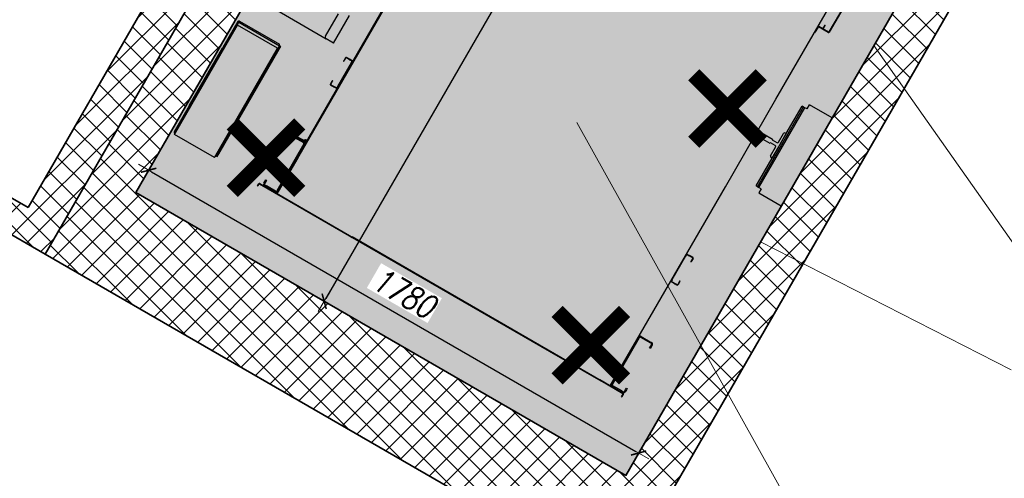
# Model space of a CAD drawing. Header units: millimetres. Extents: x 558 to 24471, y -5755 to 5551.
# Tile 5 of 30: x 23162 to 23472, y 4612 to 4757. Entities that reach past the tile are written whole.
import ezdxf

# ---------------------------------------------------------------- set-up
doc = ezdxf.new("R2010")
doc.units = ezdxf.units.MM
doc.layers.add('K_Dzwig', color=10, linetype='Continuous')
for name, color, linetype, lineweight in [('K_Grube', 4, 'Continuous', 35), ('K_Kreskowanie', 8, 'Continuous', 5), ('K_Opis_zmienny', 2, 'Continuous', 13), ('K_Wyburzenia', 8, 'Continuous', 5), ('K_Wymiarowanie', 84, 'Continuous', 13)]:
    doc.layers.add(name, color=color, linetype=linetype, lineweight=lineweight)
doc.styles.add('Zwykły 50', font='romans.shx', dxfattribs={"width": 0.8, "oblique": 10, "height": 7.5})
doc.dimstyles.new('Skala_50', dxfattribs={"dimtxt": 7.5, "dimasz": 1, "dimexe": 1.25, "dimexo": 0.625, "dimgap": 3, "dimtad": 1, "dimdec": 1, "dimlfac": 10, "dimrnd": 0.5, "dimdsep": 46, "dimtxsty": 'Zwykły 50', "dimblk": 'Wymiar', "dimcen": 2.5, "dimse1": 1, "dimse2": 1, "dimazin": 0, "dimtfac": 1, "dimtdec": 1, "dimtix": 1, "dimtmove": 0, "dimatfit": 3, "dimfxl": 1, "dimtfill": 1, "dimarcsym": 0})

# ---------------------------------------------------------------- blocks, each defined once
blk = doc.blocks.new('kabina')
at = {"layer": 'K_Dzwig'}
for p, q in [((17788.31, -7356.88), (17788.31, -7159.85)), ((17909.31, -7252.7), (17909.31, -7172.01)), ((17913.19, -7206.87), (17913.19, -7225.99)), ((17913.31, -7206.87), (17913.31, -7225.99)), ((17909.31, -7226.35), (17909.43, -7226.35)), ((17909.43, -7226.35), (17909.43, -7228.11)), ((17909.55, -7226.23), (17909.55, -7226.11)), ((17913.07, -7226.11), (17909.55, -7226.11)), ((17913.07, -7226.23), (17909.55, -7226.23)), ((17910.99, -7224.73), (17910.99, -7224.83)), ((17910.99, -7224.73), (17911.11, -7224.73)), ((17910.99, -7224.83), (17911.11, -7224.83)), ((17910.99, -7224.83), (17910.99, -7225.99)), ((17911.11, -7225.99), (17910.99, -7225.99)), ((17911.11, -7224.83), (17911.11, -7224.73)), ((17911.11, -7225.99), (17911.11, -7224.83)), ((17913.07, -7226.11), (17913.07, -7226.23)), ((17913.31, -7225.99), (17913.19, -7225.99)), ((17909.43, -7228.11), (17909.31, -7228.11)), ((17909.31, -7228.41), (17909.43, -7228.41)), ((17909.43, -7228.41), (17909.43, -7228.11)), ((17927.57, -7248.91), (17919.36, -7248.91)), ((17919.36, -7250.41), (17919.36, -7248.91)), ((17917.56, -7260.41), (17917.56, -7250.41)), ((17918.06, -7250.41), (17917.56, -7250.41)), ((17918.06, -7279.41), (17918.06, -7250.41)), ((17918.06, -7250.41), (17918.56, -7250.41)), ((17918.56, -7279.41), (17918.56, -7250.41)), ((17919.36, -7250.41), (17918.56, -7250.41)), ((17788.01, -7254.61), (17788.01, -7356.88)), ((17909.31, -7284.47), (17909.31, -7252.7)), ((17916.76, -7263.96), (17916.76, -7260.81)), ((17917.16, -7260.41), (17917.53, -7260.41)), ((17917.53, -7260.41), (17917.53, -7260.38)), ((17917.56, -7260.38), (17917.53, -7260.38)), ((17917.53, -7264.53), (17917.53, -7260.41)), ((17917.53, -7260.41), (17917.56, -7260.41)), ((17917.56, -7260.41), (17917.56, -7269.31)), ((17911.36, -7264.06), (17914.7, -7264.06)), ((17911.36, -7264.53), (17911.36, -7264.06)), ((17911.36, -7265.17), (17911.36, -7264.53)), ((17914.7, -7264.06), (17914.7, -7264.36)), ((17914.7, -7264.36), (17916.36, -7264.36)), ((17917.53, -7265.17), (17917.53, -7264.53)), ((17911.36, -7265.66), (17911.36, -7265.17)), ((17914.7, -7265.66), (17911.36, -7265.66)), ((17914.7, -7265.36), (17914.7, -7265.66)), ((17916.36, -7265.36), (17914.7, -7265.36)), ((17916.76, -7268.91), (17916.76, -7265.76)), ((17917.53, -7269.31), (17917.53, -7265.17)), ((17917.53, -7269.31), (17917.16, -7269.31)), ((17917.53, -7269.38), (17917.53, -7269.31)), ((17917.53, -7269.31), (17917.56, -7269.31)), ((17917.56, -7269.38), (17917.53, -7269.38)), ((17917.56, -7279.41), (17917.56, -7269.31)), ((17918.06, -7279.41), (17917.56, -7279.41)), ((17918.06, -7279.41), (17918.56, -7279.41)), ((17919.36, -7279.41), (17918.31, -7279.41)), ((17919.36, -7279.41), (17919.36, -7280.91)), ((17919.36, -7280.91), (17927.57, -7280.91)), ((17909.31, -7356.88), (17909.31, -7284.47)), ((17776.66, -7306.35), (17776.66, -7298.25)), ((17779.96, -7306.95), (17779.96, -7296.95)), ((17755.76, -7306.95), (17777.26, -7306.95)), ((17779.36, -7306.95), (17777.26, -7306.95)), ((17779.96, -7306.95), (17779.36, -7306.95)), ((17785.51, -7309.09), (17785.63, -7309.09)), ((17785.51, -7310.25), (17785.51, -7309.09)), ((17785.63, -7310.25), (17785.51, -7310.25)), ((17785.51, -7310.25), (17785.51, -7310.35)), ((17785.51, -7310.35), (17785.63, -7310.35)), ((17785.63, -7310.25), (17785.63, -7309.09)), ((17785.63, -7310.35), (17785.63, -7310.25)), ((17785.75, -7308.97), (17785.75, -7308.85)), ((17786.42, -7308.85), (17785.75, -7308.85)), ((17786.42, -7308.97), (17785.75, -7308.97)), ((17786.42, -7308.85), (17786.42, -7308.97)), ((17786.52, -7308.85), (17786.42, -7308.85)), ((17786.42, -7308.97), (17786.52, -7308.97)), ((17786.52, -7308.97), (17786.52, -7308.85)), ((17786.94, -7308.85), (17786.52, -7308.85)), ((17786.94, -7308.97), (17786.52, -7308.97)), ((17787.04, -7308.85), (17786.94, -7308.85)), ((17786.94, -7308.85), (17786.94, -7308.97)), ((17786.94, -7308.97), (17787.04, -7308.97)), ((17787.04, -7308.97), (17787.04, -7308.85)), ((17787.77, -7308.85), (17787.04, -7308.85)), ((17787.77, -7308.97), (17787.04, -7308.97)), ((17787.77, -7308.97), (17787.77, -7308.85)), ((17787.89, -7309.09), (17788.01, -7309.09)), ((17787.89, -7309.45), (17787.89, -7309.09)), ((17788.01, -7309.45), (17787.89, -7309.45)), ((17787.89, -7309.45), (17787.89, -7309.55)), ((17787.89, -7309.55), (17788.01, -7309.55)), ((17787.89, -7309.55), (17787.89, -7318.15)), ((17909.43, -7309.45), (17909.43, -7309.09)), ((17909.43, -7309.55), (17909.43, -7309.45)), ((17909.43, -7318.15), (17909.43, -7309.55)), ((17909.55, -7308.85), (17910.28, -7308.85)), ((17909.55, -7308.97), (17910.28, -7308.97)), ((17910.38, -7308.85), (17910.28, -7308.85)), ((17910.28, -7308.97), (17910.38, -7308.97)), ((17910.8, -7308.85), (17910.38, -7308.85)), ((17910.8, -7308.97), (17910.38, -7308.97)), ((17910.9, -7308.85), (17910.8, -7308.85)), ((17910.8, -7308.97), (17910.9, -7308.97)), ((17911.57, -7308.85), (17910.9, -7308.85)), ((17911.57, -7308.97), (17910.9, -7308.97)), ((17911.69, -7309.09), (17911.69, -7310.25)), ((17911.69, -7310.25), (17911.69, -7310.35)), ((17911.69, -7310.35), (17911.81, -7310.35)), ((17911.81, -7309.09), (17911.81, -7310.25)), ((17911.81, -7310.35), (17911.81, -7310.25)), ((17750.66, -7316.18), (17750.46, -7316.18)), ((17750.46, -7316.18), (17750.46, -7324.78)), ((17750.66, -7316.18), (17750.66, -7324.78)), ((17750.86, -7315.78), (17765.33, -7315.78)), ((17750.86, -7315.78), (17750.86, -7316.18)), ((17750.86, -7316.18), (17765.66, -7316.18)), ((17750.86, -7356.18), (17750.86, -7316.18)), ((17750.96, -7356.88), (17750.96, -7317.18)), ((17765.46, -7317.18), (17750.96, -7317.18)), ((17765.46, -7356.88), (17765.46, -7317.18)), ((17765.66, -7356.18), (17765.66, -7316.18)), ((17765.66, -7316.18), (17765.86, -7316.18)), ((17766.06, -7316.18), (17765.86, -7316.18)), ((17765.86, -7316.18), (17765.86, -7317.18)), ((17765.86, -7317.18), (17766.06, -7317.18)), ((17765.86, -7355.18), (17765.86, -7317.18)), ((17766.06, -7317.18), (17766.06, -7316.18)), ((17766.06, -7355.18), (17766.06, -7317.18)), ((17785.63, -7317.35), (17785.51, -7317.35)), ((17785.51, -7317.35), (17785.51, -7317.45)), ((17785.63, -7317.45), (17785.63, -7317.35)), ((17911.81, -7317.35), (17911.69, -7317.35)), ((17911.69, -7317.35), (17911.69, -7317.45)), ((17911.81, -7317.45), (17911.81, -7317.35)), ((17785.51, -7317.45), (17785.63, -7317.45)), ((17785.51, -7318.61), (17785.51, -7317.45)), ((17785.51, -7318.61), (17785.63, -7318.61)), ((17785.63, -7318.61), (17785.63, -7317.45)), ((17785.75, -7318.85), (17785.75, -7318.73)), ((17785.75, -7318.73), (17786.42, -7318.73)), ((17785.75, -7318.85), (17786.42, -7318.85)), ((17786.42, -7318.73), (17786.42, -7318.85)), ((17786.52, -7318.73), (17786.42, -7318.73)), ((17786.42, -7318.85), (17786.52, -7318.85)), ((17786.52, -7318.85), (17786.52, -7318.73)), ((17786.52, -7318.73), (17786.94, -7318.73)), ((17786.52, -7318.85), (17786.94, -7318.85)), ((17786.94, -7318.73), (17786.94, -7318.85)), ((17787.04, -7318.73), (17786.94, -7318.73)), ((17786.94, -7318.85), (17787.04, -7318.85)), ((17787.04, -7318.85), (17787.04, -7318.73)), ((17787.77, -7318.73), (17787.04, -7318.73)), ((17787.77, -7318.85), (17787.04, -7318.85)), ((17787.77, -7318.73), (17787.77, -7318.85)), ((17788.01, -7318.15), (17787.89, -7318.15)), ((17787.89, -7318.15), (17787.89, -7318.25)), ((17787.89, -7318.25), (17788.01, -7318.25)), ((17787.89, -7318.25), (17787.89, -7318.61)), ((17787.89, -7318.61), (17788.01, -7318.61)), ((17909.43, -7318.25), (17909.43, -7318.15)), ((17909.43, -7318.25), (17909.43, -7318.61)), ((17909.55, -7318.73), (17910.28, -7318.73)), ((17909.55, -7318.85), (17910.28, -7318.85)), ((17910.38, -7318.73), (17910.28, -7318.73)), ((17910.28, -7318.85), (17910.38, -7318.85)), ((17910.38, -7318.73), (17910.8, -7318.73)), ((17910.38, -7318.85), (17910.8, -7318.85)), ((17910.9, -7318.73), (17910.8, -7318.73)), ((17910.8, -7318.85), (17910.9, -7318.85)), ((17910.9, -7318.73), (17911.57, -7318.73)), ((17910.9, -7318.85), (17911.57, -7318.85)), ((17911.69, -7317.45), (17911.69, -7318.61)), ((17911.81, -7317.45), (17911.81, -7318.61)), ((17750.66, -7324.78), (17750.46, -7324.78)), ((17750.46, -7324.78), (17750.46, -7325.78)), ((17750.46, -7325.78), (17750.66, -7325.78)), ((17750.46, -7346.58), (17750.46, -7325.78)), ((17750.66, -7325.78), (17750.66, -7324.78)), ((17783.61, -7338.53), (17784.11, -7338.53)), ((17784.11, -7338.83), (17783.61, -7338.83)), ((17784.11, -7338.53), (17787.41, -7338.53)), ((17784.11, -7338.83), (17787.41, -7338.83)), ((17784.51, -7338.53), (17784.51, -7338.23)), ((17784.51, -7338.23), (17785.01, -7338.23)), ((17785.01, -7338.16), (17786.89, -7338.16)), ((17786.89, -7338.23), (17785.01, -7338.23)), ((17786.89, -7338.23), (17787.3, -7338.23)), ((17787.41, -7338.23), (17787.3, -7338.23)), ((17787.71, -7337.83), (17787.71, -7337.74)), ((17787.71, -7337.93), (17787.71, -7337.83)), ((17909.91, -7338.53), (17909.91, -7338.83)), ((17909.91, -7338.53), (17913.21, -7338.53)), ((17909.91, -7338.83), (17913.21, -7338.83)), ((17913.21, -7338.83), (17913.21, -7338.53)), ((17913.21, -7338.53), (17913.71, -7338.53)), ((17913.71, -7338.83), (17913.21, -7338.83)), ((17913.71, -7338.53), (17913.71, -7338.83)), ((17783.01, -7339.83), (17783.01, -7339.13)), ((17783.01, -7340.33), (17783.01, -7339.83)), ((17783.31, -7340.33), (17783.01, -7340.33)), ((17783.31, -7339.13), (17783.31, -7339.83)), ((17783.31, -7339.83), (17783.31, -7340.33)), ((17787.71, -7339.13), (17787.71, -7356.13)), ((17909.61, -7339.13), (17909.31, -7339.13)), ((17909.61, -7356.13), (17909.61, -7339.13)), ((17914.31, -7339.13), (17914.01, -7339.13)), ((17914.01, -7339.83), (17914.01, -7339.13)), ((17914.01, -7339.83), (17914.31, -7339.83)), ((17914.01, -7340.33), (17914.01, -7339.83)), ((17914.31, -7340.33), (17914.01, -7340.33)), ((17914.31, -7339.13), (17914.31, -7339.83)), ((17914.31, -7339.83), (17914.31, -7340.33)), ((17788.01, -7344.78), (17788.01, -7356.13)), ((17788.31, -7356.87), (17788.31, -7343.82)), ((17909.31, -7356.63), (17909.31, -7343.82)), ((17909.31, -7344.72), (17909.31, -7344.82)), ((17909.31, -7356.13), (17909.31, -7344.82)), ((17750.66, -7346.58), (17750.46, -7346.58)), ((17750.46, -7346.58), (17750.46, -7347.58)), ((17750.46, -7347.58), (17750.66, -7347.58)), ((17750.46, -7347.58), (17750.46, -7356.18)), ((17750.66, -7347.58), (17750.66, -7346.58)), ((17750.66, -7347.58), (17750.66, -7356.18)), ((17750.66, -7356.18), (17750.46, -7356.18)), ((17750.86, -7356.18), (17750.86, -7356.58)), ((17750.86, -7356.18), (17750.96, -7356.18)), ((17750.96, -7356.58), (17750.86, -7356.58)), ((17765.46, -7356.88), (17750.96, -7356.88)), ((17765.46, -7356.18), (17765.66, -7356.18)), ((17765.66, -7356.18), (17765.86, -7356.18)), ((17766.06, -7355.18), (17765.86, -7355.18)), ((17765.86, -7355.18), (17765.86, -7356.18)), ((17765.86, -7356.18), (17766.06, -7356.18)), ((17766.06, -7356.18), (17766.06, -7355.18)), ((17781.69, -7357.58), (17781.69, -7357.12)), ((17781.69, -7357.88), (17781.69, -7357.58)), ((17781.81, -7357.58), (17781.81, -7357.12)), ((17781.81, -7357.58), (17781.81, -7357.88)), ((17781.93, -7356.88), (17814.61, -7356.88)), ((17781.93, -7357), (17814.61, -7357)), ((17783.01, -7355.43), (17783.01, -7354.93)), ((17783.01, -7354.93), (17783.31, -7354.93)), ((17783.01, -7356.13), (17783.01, -7355.43)), ((17783.31, -7354.93), (17783.31, -7355.43)), ((17783.31, -7355.43), (17783.31, -7356.13)), ((17783.61, -7356.43), (17784.11, -7356.43)), ((17784.11, -7356.73), (17783.61, -7356.73)), ((17787.41, -7356.43), (17784.11, -7356.43)), ((17788.01, -7356.73), (17784.11, -7356.73)), ((17784.83, -7356.88), (17784.83, -7356.76)), ((17784.83, -7356.76), (17784.97, -7356.76)), ((17784.97, -7356.76), (17787.28, -7356.76)), ((17787.28, -7356.76), (17787.64, -7356.76)), ((17787.64, -7356.76), (17787.89, -7356.76)), ((17787.89, -7356.88), (17787.89, -7356.76)), ((17788.01, -7356.88), (17788.01, -7356.13)), ((17809.73, -7357), (17810.61, -7357)), ((17814.61, -7356.88), (17815.57, -7356.88)), ((17814.61, -7357), (17815.57, -7357)), ((17909.18, -7356.88), (17815.47, -7356.88)), ((17815.57, -7356.88), (17891.11, -7356.88)), ((17815.57, -7357), (17887.11, -7357)), ((17887.11, -7357), (17905.93, -7357)), ((17891.11, -7356.88), (17905.45, -7356.88)), ((17913.95, -7356.88), (17905.45, -7356.88)), ((17913.95, -7357), (17905.93, -7357)), ((17909.31, -7356.01), (17909.31, -7356.64)), ((17909.31, -7356.13), (17909.31, -7356.51)), ((17909.31, -7356.51), (17909.31, -7356.64)), ((17909.31, -7356.64), (17909.31, -7356.88)), ((17909.31, -7356.76), (17910.03, -7356.76)), ((17913.21, -7356.43), (17909.91, -7356.43)), ((17910.03, -7356.76), (17912.34, -7356.76)), ((17912.34, -7356.76), (17913.88, -7356.76)), ((17912.49, -7356.76), (17912.49, -7356.88)), ((17913.21, -7356.43), (17913.71, -7356.43)), ((17914.01, -7355.43), (17914.01, -7354.93)), ((17914.01, -7354.93), (17914.31, -7354.93)), ((17914.01, -7356.13), (17914.01, -7355.43)), ((17914.07, -7357.78), (17914.07, -7357.12)), ((17914.19, -7357.78), (17914.19, -7357.12)), ((17914.31, -7354.93), (17914.31, -7355.43)), ((17914.31, -7355.43), (17914.31, -7356.13)), ((17781.81, -7357.88), (17781.69, -7357.88)), ((17914.07, -7358.08), (17914.07, -7357.78)), ((17914.19, -7358.08), (17914.07, -7358.08)), ((17914.19, -7357.78), (17914.19, -7358.08))]:
    blk.add_line(p, q, dxfattribs=at)
for centre, radius, start, end in [((17909.55, -7226.35), 0.24, 90, 180), ((17909.55, -7226.35), 0.12, 90, 180), ((17911.23, -7225.99), 0.24, 180, 210), ((17911.23, -7225.99), 0.12, 180, 270), ((17913.07, -7225.99), 0.24, 270, 0), ((17913.07, -7225.99), 0.12, 270, 0), ((17917.16, -7260.81), 0.4, 90, 180), ((17916.36, -7263.96), 0.4, 270, 0), ((17916.36, -7265.76), 0.4, 0, 90), ((17917.16, -7268.91), 0.4, 180, 270), ((17777.26, -7306.35), 0.6, 180, 270), ((17785.75, -7309.09), 0.24, 90, 180), ((17785.75, -7309.09), 0.12, 90, 180), ((17787.77, -7309.09), 0.24, 0, 90), ((17787.77, -7309.09), 0.12, 0, 90), ((17909.55, -7309.09), 0.24, 90, 180), ((17909.55, -7309.09), 0.12, 90, 180), ((17911.57, -7309.09), 0.24, 0, 90), ((17911.57, -7309.09), 0.12, 0, 90), ((17750.86, -7316.18), 0.4, 90, 180), ((17750.86, -7316.18), 0.2, 90, 180), ((17785.75, -7318.61), 0.24, 180, 270), ((17785.75, -7318.61), 0.12, 180, 270), ((17787.77, -7318.61), 0.12, 270, 0), ((17787.77, -7318.61), 0.24, 270, 0), ((17909.55, -7318.61), 0.24, 180, 270), ((17909.55, -7318.61), 0.12, 180, 270), ((17911.57, -7318.61), 0.24, 270, 0), ((17911.57, -7318.61), 0.12, 270, 0), ((17783.61, -7339.13), 0.6, 90, 180), ((17783.61, -7339.13), 0.3, 90, 180), ((17785.01, -7337.66), 0.5, 180, 270), ((17786.89, -7337.66), 0.5, 270, 325.1713), ((17787.71, -7338.23), 0.5, 126.9293, 145.1713), ((17787.41, -7339.13), 0.6, 0, 90), ((17787.41, -7339.13), 0.3, 0, 90), ((17909.91, -7339.13), 0.6, 90, 180), ((17909.91, -7339.13), 0.3, 90, 180), ((17913.71, -7339.13), 0.6, 0, 90), ((17913.71, -7339.13), 0.3, 0, 90), ((17750.86, -7356.18), 0.4, 180, 270), ((17750.86, -7356.18), 0.2, 180, 270), ((17781.93, -7357.12), 0.24, 90, 180), ((17781.93, -7357.12), 0.12, 90, 180), ((17783.61, -7356.13), 0.6, 180, 270), ((17783.61, -7356.13), 0.3, 180, 270), ((17787.41, -7356.13), 0.3, 270, 0), ((17909.91, -7356.13), 0.3, 180, 270), ((17913.71, -7356.13), 0.3, 270, 0), ((17913.44, -7356), 0.872, 299.8967, 351.6756), ((17913.95, -7357.12), 0.24, 0, 90), ((17913.95, -7357.12), 0.12, 0, 90)]:
    blk.add_arc(centre, radius, start, end, dxfattribs=at)
for points, knots in [([(17765.66, -7316.18), (17765.63, -7316.13), (17765.58, -7316.03), (17765.5, -7315.9), (17765.42, -7315.81), (17765.36, -7315.78), (17765.33, -7315.78), (17765.33, -7315.78)], [0, 0, 0, 0, 0.242453, 0.485052, 0.72766, 0.970257, 1, 1, 1, 1]), ([(17788.01, -7337.83), (17788.01, -7337.81), (17788, -7337.78), (17787.97, -7337.75), (17787.91, -7337.73), (17787.84, -7337.73), (17787.75, -7337.73), (17787.64, -7337.75), (17787.53, -7337.78), (17787.45, -7337.81), (17787.41, -7337.83)], [0, 0, 0, 0, 0.12588, 0.248882, 0.370299, 0.491473, 0.613756, 0.738462, 0.86683, 1, 1, 1, 1]), ([(17787.41, -7338.53), (17787.45, -7338.53), (17787.52, -7338.52), (17787.63, -7338.49), (17787.74, -7338.43), (17787.83, -7338.36), (17787.91, -7338.27), (17787.96, -7338.16), (17788, -7338.05), (17788.01, -7337.97), (17788.01, -7337.93)], [0, 0, 0, 0, 0.12588, 0.248882, 0.370299, 0.491473, 0.613756, 0.738462, 0.86683, 1, 1, 1, 1]), ([(17787.41, -7338.23), (17787.43, -7338.23), (17787.46, -7338.22), (17787.52, -7338.21), (17787.57, -7338.18), (17787.62, -7338.14), (17787.66, -7338.1), (17787.69, -7338.04), (17787.7, -7337.98), (17787.71, -7337.95), (17787.71, -7337.93)], [0, 0, 0, 0, 0.137366, 0.262722, 0.379719, 0.492821, 0.606948, 0.726897, 0.856818, 1, 1, 1, 1]), ([(17765.46, -7356.5), (17765.47, -7356.49), (17765.51, -7356.46), (17765.57, -7356.35), (17765.63, -7356.24), (17765.65, -7356.19), (17765.66, -7356.18)], [0, 0, 0, 0, 0.153268, 0.552149, 0.951091, 1, 1, 1, 1])]:
    blk.add_open_spline(points, degree=3, knots=knots, dxfattribs=at)
blk = doc.blocks.new('Wymiar')
for p, q in [((0, -5), (0, 5)), ((-3.75, 0), (3.75, 0))]:
    blk.add_line(p, q)
at = {"const_width": 0.5}
blk.add_lwpolyline([(-1.77, -1.77), (1.77, 1.77)], dxfattribs=at)
blk = doc.blocks.new('*D776')
at = {"layer": 'Defpoints', "color": 0}
for p in [(23337.26, 4890.36), (23221.26, 4689.44), (23258.07, 4668.19)]:
    blk.add_point(p, dxfattribs=at)
at = {"layer": 'K_Wymiarowanie', "color": 0, "lineweight": -2, "ltscale": 5}
blk.add_line((23373.57, 4868.24), (23258.57, 4669.05), dxfattribs=at)
at = {"layer": 'K_Wymiarowanie', "color": 0, "linetype": 'ByBlock', "lineweight": -2}
for p, rotation in [((23374.07, 4869.1), 60.00000000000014), ((23258.07, 4668.19), 240.0000000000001)]:
    blk.add_blockref('Wymiar', p, dxfattribs=dict(at, rotation=rotation))
at = {"layer": 'K_Wymiarowanie', "color": 0, "ltscale": 5, "insert": (23310.22, 4772.02), "char_height": 7.5, "attachment_point": 5, "rotation": 60, "style": 'Zwykły 50', "bg_fill": 3, "box_fill_scale": 1.1, "bg_fill_color": 256, "bg_fill_true_color": 13158600, "bg_fill_transparency": 0}
blk.add_mtext('2320', dxfattribs=at)
blk = doc.blocks.new('*D810')
at = {"layer": 'Defpoints', "color": 0}
for p in [(23198.79, 4702.41), (23357, 4620.44), (23352.94, 4613.41)]:
    blk.add_point(p, dxfattribs=at)
at = {"layer": 'K_Wymiarowanie', "color": 0, "lineweight": -2, "ltscale": 5}
blk.add_line((23203.72, 4708.94), (23356.14, 4620.94), dxfattribs=at)
at = {"layer": 'K_Wymiarowanie', "color": 0, "linetype": 'ByBlock', "lineweight": -2}
for p, rotation in [((23202.85, 4709.44), 150.0000000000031), ((23357, 4620.44), 330.0000000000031)]:
    blk.add_blockref('Wymiar', p, dxfattribs=dict(at, rotation=rotation))
at = {"layer": 'K_Wymiarowanie', "color": 0, "ltscale": 5, "insert": (23283.3, 4670.78), "char_height": 7.5, "attachment_point": 5, "rotation": 330, "style": 'Zwykły 50', "bg_fill": 3, "box_fill_scale": 1.1, "bg_fill_color": 256, "bg_fill_true_color": 13158600, "bg_fill_transparency": 0}
blk.add_mtext('1780', dxfattribs=at)

msp = doc.modelspace()

# ---------------------------------------------------------------- hatches: boundary and pattern name
at = {"layer": 'K_Kreskowanie', "ltscale": 5}
h = msp.add_hatch(dxfattribs=at)
h.set_pattern_fill('ANSI37', color=256, scale=1.6)
h.set_pattern_definition([(45, (2962.861, -2454.189), (-3.5921024, 3.5921024), []), (135, (2962.861, -2454.189), (-3.5921024, -3.5921024), [])])
h.paths.add_polyline_path([(23007.059, 5098.317), (22767.559, 4683.491), (22861.955, 4628.991), (22866.955, 4637.651), (22828.85, 4659.651), (22842.85, 4683.9), (22808.209, 4703.9), (22875.301, 4820.107), (22954.976, 4774.107), (22959.976, 4782.767), (22880.301, 4828.767), (23028.709, 5085.817), (23106.652, 5040.817), (23041.652, 4928.234), (23050.312, 4923.234), (23115.312, 5035.817), (23184.594, 4995.817), (23176.094, 4981.095), (23184.754, 4976.095), (23128.254, 4878.234), (23136.914, 4873.234), (23193.414, 4971.095), (23202.075, 4966.095), (23210.575, 4980.817), (23298.909, 4929.817), (23164.909, 4697.722), (23099.957, 4735.222), (23094.957, 4726.562), (23047.326, 4754.062), (22986.326, 4648.407), (23033.957, 4620.907), (22999.457, 4561.151), (22944.898, 4592.651), (22939.898, 4583.991), (23094.05, 4494.991), (23099.05, 4503.651), (23008.118, 4556.151), (23103.618, 4721.562), (23170.302, 4683.062), (23309.302, 4923.817), (23369.923, 4888.817), (23389.923, 4923.458), (23179.479, 5044.958), (23208.979, 5096.053), (23174.338, 5116.053), (23144.838, 5064.958), (23009.738, 5142.958), (22989.738, 5108.317), (23007.059, 5098.317)], is_closed=False)
h.paths.add_polyline_path([(23038.957, 4629.567), (22999.986, 4652.067), (23050.986, 4740.402), (23089.957, 4717.902), (23038.957, 4629.567)], is_closed=False, flags=16)
h.paths.add_polyline_path([(22803.209, 4695.24), (22829.19, 4680.24), (22820.19, 4664.651), (22794.209, 4679.651), (22803.209, 4695.24)], is_closed=False, flags=16)
h = msp.add_hatch(dxfattribs=at)
h.set_pattern_fill('ANSI37', color=256, scale=1.6)
h.set_pattern_definition([(45, (3295.711, 1306.737), (-3.5921024, 3.5921024), []), (135, (3295.711, 1306.737), (-3.5921024, -3.5921024), [])])
h.paths.add_polyline_path([(23314.792, 4903.327), (23362.423, 4875.827), (23369.923, 4888.817), (23309.302, 4923.817), (23170.302, 4683.062), (23350.435, 4579.062), (23489.435, 4819.817), (23467.784, 4832.317), (23460.284, 4819.327), (23468.944, 4814.327), (23352.944, 4613.409), (23198.792, 4702.409), (23314.792, 4903.327)], is_closed=False)
at = {"layer": 'K_Wyburzenia'}
h = msp.add_hatch(dxfattribs=at)
h.set_pattern_fill('AR-CONC', color=256, scale=0.05)
h.set_pattern_definition([(50, (21774.1485, 8065.275), (9.109233, -0.796954), [0.9525, -10.4775]), (355, (21774.1485, 8065.275), (-1.76217, 9.552842), [0.762, -8.38203]), (100.45144, (21774.908, 8065.209), (7.347062, 8.755888), [0.8095, -8.904512]), (46.1842, (21774.148, 8067.815), (13.553952, -2.102116), [1.42875, -15.71625]), (96.63556, (21775.278, 8067.64), (11.870207, 12.371306), [1.21425, -13.35678]), (351.18415, (21774.148, 8067.815), (11.870207, 12.371306), [1.143, -12.572987]), (21, (21775.4185, 8067.18), (7.58072, -5.11326), [0.9525, -10.4775]), (326, (21775.4185, 8067.18), (3.090101, 9.209398), [0.762, -8.382]), (71.45145, (21776.05, 8066.754), (10.67082, 4.096138), [0.8095, -8.904497]), (37.5, (21774.1485, 8065.2752), (0.1544302, 4.227752), [0, -8.2804, 0, -8.509, 0, -8.41375]), (7.5, (21774.1485, 8065.275), (3.340983, 5.009029), [0, -4.8514, 0, -8.0899, 0, -3.20675]), (327.5, (21771.3164, 8065.2752), (6.7795298, -0.2864372), [0, -3.175, 0, -9.906, 0, -13.1445]), (317.5, (21770.0464, 8065.275), (7.406459, 1.271325), [0, -4.1275, 0, -6.5786, 0, -9.3345])])
h.paths.add_polyline_path([(23314.792, 4903.327), (23468.944, 4814.327), (23352.944, 4613.409), (23198.792, 4702.409)])

# ---------------------------------------------------------------- linework, layer by layer
at = {"layer": 'K_Grube', "ltscale": 5}
for p, q in [((23164.909, 4697.722), (23298.909, 4929.817)), ((23170.302, 4683.062), (23309.302, 4923.817)), ((23198.792, 4702.409), (23314.792, 4903.327)), ((23489.435, 4819.817), (23350.435, 4579.062)), ((23468.944, 4814.327), (23352.944, 4613.409)), ((23099.957, 4735.222), (23164.909, 4697.722)), ((23103.618, 4721.562), (23170.302, 4683.062)), ((23352.944, 4613.409), (23198.792, 4702.409)), ((23350.435, 4579.062), (23170.302, 4683.062))]:
    msp.add_line(p, q, dxfattribs=at)
at = {"layer": 'K_Opis_zmienny'}
for p, q in [((23431.039, 4748.672), (23478.859, 4680.849)), ((23430.959, 4556.822), (23337.54, 4724.44)), ((23395.356, 4686.868), (23474.202, 4646.662))]:
    msp.add_line(p, q, dxfattribs=at)
at = {"layer": 'K_Wyburzenia'}
msp.add_lwpolyline([(23314.792, 4903.327), (23468.944, 4814.327), (23352.944, 4613.409), (23198.792, 4702.409)], close=True, dxfattribs=at)
msp.add_lwpolyline([(23314.792, 4903.327), (23468.944, 4814.327), (23352.944, 4613.409), (23198.792, 4702.409)], close=True, dxfattribs=at)
at = {"layer": 'K_Wyburzenia', "color": 9, "const_width": 5}
for points in [[(23374.357, 4739.474), (23395.57, 4718.261)], [(23395.57, 4739.474), (23374.357, 4718.261)], [(23229.166, 4723.996), (23250.379, 4702.783)], [(23250.379, 4723.996), (23229.166, 4702.783)], [(23331.357, 4664.996), (23352.57, 4643.783)], [(23352.57, 4664.996), (23331.357, 4643.783)]]:
    msp.add_lwpolyline(points, dxfattribs=at)

# ---------------------------------------------------------------- block references
at = {"layer": 'K_Grube', "rotation": 329.999999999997}
msp.add_blockref('kabina', (11516.626, 19967.44), dxfattribs=at)

# ---------------------------------------------------------------- next in the draw order: dimensions: what is measured, and where the dimension line sits
at = {"layer": 'K_Wymiarowanie', "ltscale": 5}
dim = msp.add_aligned_dim(p1=(23337.256, 4890.357), p2=(23221.256, 4689.439), distance=42.504, dimstyle='Skala_50', dxfattribs=at)
dim.commit()
dim.dimension.update_dxf_attribs({"geometry": '*D776', "text_midpoint": (23310.22, 4772.021)})

# ---------------------------------------------------------------- next in the draw order: dimensions: what is measured, and where the dimension line sits
dim = msp.add_aligned_dim(p1=(23198.792, 4702.409), p2=(23352.944, 4613.409), distance=8.116, dimstyle='Skala_50', dxfattribs=at)
dim.commit()
dim.dimension.update_dxf_attribs({"geometry": '*D810', "text_midpoint": (23283.301, 4670.783)})

doc.saveas('drawing.dxf')
